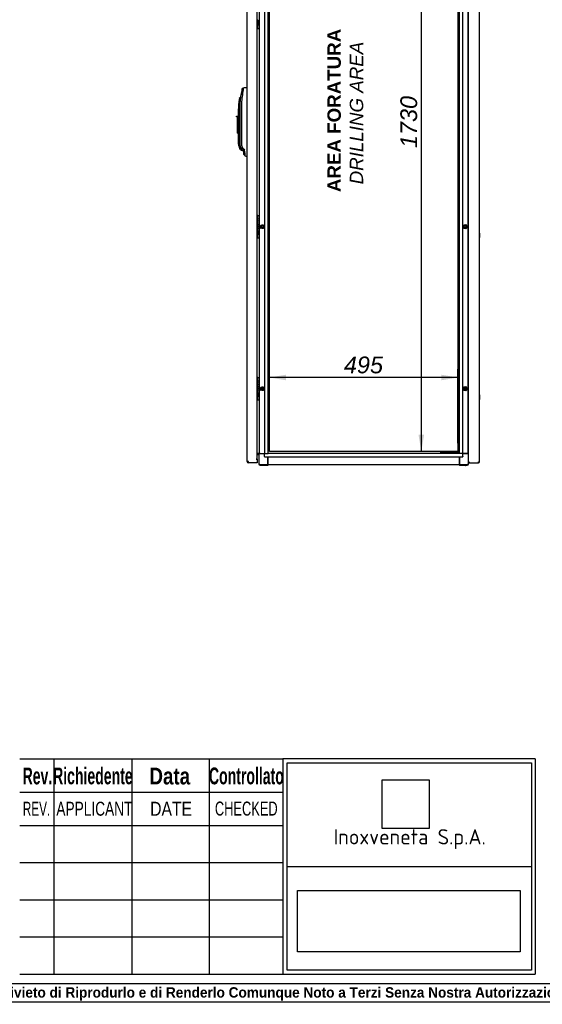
# Model space of a CAD drawing. Extents: x -15 to 412, y 11 to 308.
# Tile 2 of 11: x 115 to 201, y 11 to 172. Entities that reach past the tile are written whole.
import ezdxf
from ezdxf.lldxf.tags import DXFTag

# ---------------------------------------------------------------- set-up
doc = ezdxf.new("R2010")
doc.units = 0
doc.layers.get('0').update_dxf_attribs({"linetype": 'CONTINUOUS'})
for name, color, linetype in [('_TRANSLATION', 7, 'CONTINUOUS'), ('AE00198_03', 7, 'CONTINUOUS'), ('AE00219_00', 7, 'CONTINUOUS'), ('AE00219_03', 7, 'CONTINUOUS'), ('AE00368_00', 7, 'CONTINUOUS'), ('AE00500_10', 7, 'CONTINUOUS'), ('AE00992_10', 7, 'CONTINUOUS'), ('DEFAULT', 7, 'CONTINUOUS'), ('DV2__TRANSLATION', 7, 'CONTINUOUS'), ('F0000000_68', 7, 'CONTINUOUS'), ('F0000001_24', 7, 'CONTINUOUS'), ('F0000001_38', 7, 'CONTINUOUS'), ('M0000000_06', 7, 'CONTINUOUS'), ('M0000000_29', 7, 'CONTINUOUS'), ('M0000000_39', 7, 'CONTINUOUS'), ('M0000000_53', 7, 'CONTINUOUS'), ('M0000000_56', 7, 'CONTINUOUS')]:
    doc.layers.add(name, color=color, linetype=linetype)
doc.styles.add('SEACAD_ARIAL', font='arial.ttf')
doc.styles.add('SEACAD_ARIAL_NARROW', font='ARIALN.TTF', dxfattribs={"width": 0.8})
doc.styles.add('SEACAD_ARIALB', font='arialbd.ttf', dxfattribs={"width": 0.9})
doc.styles.add('SEACAD_ARIALI', font='ariali.ttf')
tags = doc.linetypes.add('CENTER2', pattern=[28.575, 19.05, -3.175, 3.175, -3.175]).pattern_tags.tags
tags[10:11] = [DXFTag(74, 4), DXFTag(75, 0), DXFTag(340, '0'), DXFTag(46, 0.0), DXFTag(50, 0.0), DXFTag(44, 0.0), DXFTag(45, 0.0)]
tags[8:9] = [DXFTag(74, 4), DXFTag(75, 0), DXFTag(340, '0'), DXFTag(46, 0.0), DXFTag(50, 0.0), DXFTag(44, 0.0), DXFTag(45, 0.0)]
tags[6:7] = [DXFTag(74, 4), DXFTag(75, 0), DXFTag(340, '0'), DXFTag(46, 0.0), DXFTag(50, 0.0), DXFTag(44, 0.0), DXFTag(45, 0.0)]
tags[4:5] = [DXFTag(74, 4), DXFTag(75, 0), DXFTag(340, '0'), DXFTag(46, 0.0), DXFTag(50, 0.0), DXFTag(44, 0.0), DXFTag(45, 0.0)]
doc.dimstyles.new('ISO', dxfattribs={"dimtxt": 2.75, "dimasz": 2.75, "dimexe": 1.375, "dimexo": 1.375, "dimgap": 0.6875, "dimtad": 1, "dimdec": 1, "dimlfac": 16, "dimtxsty": 'SEACAD_ARIAL', "dimblk1": '_SE_FILLED', "dimblk2": '_SE_FILLED', "dimsah": 1, "dimcen": 1.375, "dimazin": 3, "dimtfac": 0.7, "dimtdec": 3, "dimtmove": 0, "dimatfit": 3})
picture_1 = doc.add_image_def('image1.jpg', size_in_pixel=(55, 57))
picture_2 = doc.add_image_def('image2.bmp', size_in_pixel=(138, 38))

# ---------------------------------------------------------------- blocks, each defined once
blk = doc.blocks.new('SE1')
at = {"layer": 'AE00198_03', "color": 7, "linetype": 'CONTINUOUS'}
for p, q in [((154.36, 171.2), (154.36, 170.75)), ((154.36, 170.75), (154.4, 170.75)), ((154.36, 139.84), (154.36, 139.39)), ((154.4, 139.84), (154.36, 139.84)), ((154.36, 136.83), (154.36, 136.38)), ((154.36, 136.38), (154.4, 136.38)), ((154.36, 113.28), (154.36, 112.83)), ((154.4, 113.28), (154.36, 113.28)), ((154.36, 110.27), (154.36, 109.81)), ((154.36, 109.81), (154.4, 109.81))]:
    blk.add_line(p, q, dxfattribs=at)
for centre, start, end in [((154.69, 171.12), 224.855, 227.8253), ((154.69, 139.47), 132.1747, 135.145), ((154.69, 136.75), 224.855, 227.8253), ((154.69, 112.91), 132.1747, 135.145), ((154.69, 110.18), 224.855, 227.8253)]:
    blk.add_arc(centre, 0.5, start, end, dxfattribs=at)
at = {"layer": 'AE00219_00', "color": 7, "linetype": 'CONTINUOUS'}
for p, q in [((184.88, 100.95), (184.9, 100.94)), ((185.28, 100.94), (184.9, 100.94)), ((184.9, 100.94), (184.9, 100.92)), ((185.28, 100.94), (185.3, 100.95)), ((185.28, 100.92), (185.28, 100.94)), ((186.44, 100.95), (186.46, 100.94)), ((186.84, 100.94), (186.46, 100.94)), ((186.46, 100.94), (186.46, 100.92)), ((186.84, 100.94), (186.86, 100.95)), ((186.84, 100.92), (186.84, 100.94))]:
    blk.add_line(p, q, dxfattribs=at)
at = {"layer": 'AE00219_03', "color": 7, "linetype": 'CONTINUOUS'}
for p, q in [((190.85, 137.08), (190.84, 137.08)), ((190.84, 136.33), (190.85, 136.33)), ((190.85, 136.33), (190.85, 137.08)), ((190.85, 110.52), (190.84, 110.52)), ((190.85, 109.77), (190.85, 110.52)), ((190.84, 109.77), (190.85, 109.77))]:
    blk.add_line(p, q, dxfattribs=at)
at = {"layer": 'AE00368_00', "color": 7, "linetype": 'CONTINUOUS'}
for p, q in [((184.5, 100.95), (184.45, 100.95)), ((184.45, 100.95), (184.45, 100.92)), ((185.73, 100.92), (185.73, 100.95)), ((186.01, 100.95), (186.01, 100.92)), ((187.29, 100.92), (187.29, 100.95))]:
    blk.add_line(p, q, dxfattribs=at)
for centre, radius, start, end in [((184.69, 100.91), 0.0438, 16.6015, 90), ((185.49, 100.91), 0.0437, 90, 163.3985), ((186.25, 100.91), 0.0438, 16.6015, 90), ((187.05, 100.91), 0.0437, 90, 163.3985)]:
    blk.add_arc(centre, radius, start, end, dxfattribs=at)
at = {"layer": 'AE00500_10', "color": 7, "linetype": 'CONTINUOUS'}
for p, q in [((188.96, 171.37), (189, 171.37)), ((189, 170.79), (188.96, 170.79)), ((188.96, 139.81), (189, 139.81)), ((189, 139.22), (188.96, 139.22)), ((154.85, 138.11), (155.01, 138.4)), ((155.01, 137.82), (154.85, 138.11)), ((154.91, 138.11), (155.05, 138.34)), ((155.05, 137.88), (154.91, 138.11)), ((155.02, 138.4), (155.35, 138.4)), ((155.35, 137.82), (155.02, 137.82)), ((155.05, 138.34), (155.32, 138.34)), ((155.32, 137.88), (155.05, 137.88)), ((155.32, 138.34), (155.45, 138.11)), ((155.45, 138.11), (155.32, 137.88)), ((155.35, 138.4), (155.52, 138.11)), ((155.52, 138.11), (155.35, 137.82)), ((188.1, 138.11), (188.26, 138.4)), ((188.26, 137.82), (188.1, 138.11)), ((188.16, 138.11), (188.3, 138.34)), ((188.3, 137.88), (188.16, 138.11)), ((188.27, 138.4), (188.6, 138.4)), ((188.6, 137.82), (188.27, 137.82)), ((188.3, 138.34), (188.57, 138.34)), ((188.57, 137.88), (188.3, 137.88)), ((188.57, 138.34), (188.7, 138.11)), ((188.7, 138.11), (188.57, 137.88)), ((188.6, 138.4), (188.77, 138.11)), ((188.77, 138.11), (188.6, 137.82)), ((188.96, 137), (189, 137)), ((189, 136.41), (188.96, 136.41)), ((188.96, 113.25), (189, 113.25)), ((154.85, 111.55), (155.01, 111.84)), ((155.01, 111.26), (154.85, 111.55)), ((154.91, 111.55), (155.05, 111.78)), ((155.05, 111.31), (154.91, 111.55)), ((155.02, 111.84), (155.35, 111.84)), ((155.05, 111.78), (155.32, 111.78)), ((155.32, 111.78), (155.45, 111.55)), ((155.45, 111.55), (155.32, 111.31)), ((155.35, 111.84), (155.52, 111.55)), ((155.52, 111.55), (155.35, 111.26)), ((188.1, 111.55), (188.26, 111.84)), ((188.26, 111.26), (188.1, 111.55)), ((188.16, 111.55), (188.3, 111.78)), ((188.3, 111.31), (188.16, 111.55)), ((188.27, 111.84), (188.6, 111.84)), ((188.3, 111.78), (188.57, 111.78)), ((188.57, 111.78), (188.7, 111.55)), ((188.7, 111.55), (188.57, 111.31)), ((188.6, 111.84), (188.77, 111.55)), ((188.77, 111.55), (188.6, 111.26)), ((189, 112.66), (188.96, 112.66)), ((155.35, 111.25), (155.02, 111.25)), ((155.32, 111.31), (155.05, 111.31)), ((188.6, 111.25), (188.27, 111.25)), ((188.57, 111.31), (188.3, 111.31)), ((188.96, 110.44), (189, 110.44)), ((189, 109.85), (188.96, 109.85))]:
    blk.add_line(p, q, dxfattribs=at)
for centre in [(155.18, 138.11), (188.43, 138.11), (155.18, 111.55), (188.43, 111.55)]:
    blk.add_circle(centre, 0.154, dxfattribs=at)
for centre, radius, start, end in [((154.85, 138.11), 0.00313, 150, 210), ((155.18, 138.11), 0.188, 75, 15), ((155.02, 138.4), 0.00312, 90, 150), ((155.02, 137.82), 0.00312, 210, 270), ((155.35, 138.4), 0.00312, 30, 90), ((155.35, 137.82), 0.00312, 270, 330), ((155.52, 138.11), 0.00313, 330, 30), ((188.1, 138.11), 0.00312, 150, 210), ((188.43, 138.11), 0.188, 75, 15), ((188.27, 138.4), 0.00312, 90, 150), ((188.27, 137.82), 0.00312, 210, 270), ((188.6, 138.4), 0.00312, 30, 90), ((188.6, 137.82), 0.00312, 270, 330), ((188.77, 138.11), 0.00312, 330, 30), ((154.85, 111.55), 0.00312, 150, 210), ((155.18, 111.55), 0.188, 75, 15), ((155.02, 111.84), 0.00312, 90, 150), ((155.35, 111.84), 0.00312, 30, 90), ((155.52, 111.55), 0.00312, 330, 30), ((188.1, 111.55), 0.00312, 150, 210), ((188.43, 111.55), 0.188, 75, 15), ((188.27, 111.84), 0.00312, 90, 150), ((188.6, 111.84), 0.00313, 30, 90), ((188.77, 111.55), 0.00312, 330, 30), ((155.02, 111.26), 0.00312, 210, 270), ((155.35, 111.26), 0.00312, 270, 330), ((188.27, 111.26), 0.00313, 210, 270), ((188.6, 111.26), 0.00312, 270, 330)]:
    blk.add_arc(centre, radius, start, end, dxfattribs=at)
at = {"layer": 'AE00992_10', "color": 7, "linetype": 'CONTINUOUS'}
for p, q in [((152.05, 160.87), (151.84, 160.69)), ((152.66, 160.89), (152.68, 160.89)), ((151.49, 158.48), (151.31, 158.51)), ((151.59, 159.29), (151.4, 159.14)), ((151.53, 157.45), (151.56, 158.48)), ((151.56, 158.57), (151.69, 159.8)), ((151.56, 158.48), (151.56, 158.57)), ((151.64, 159.29), (151.59, 159.29)), ((151.9, 159.77), (151.69, 159.8)), ((151.25, 156.27), (151.25, 157.45)), ((151.43, 157.45), (151.43, 151.68)), ((151.53, 151.68), (151.53, 157.45)), ((151.74, 157.45), (151.74, 151.68)), ((150.93, 156.14), (150.93, 156.27)), ((150.93, 156.27), (151.09, 156.27)), ((151.09, 156.14), (150.93, 156.14)), ((151.09, 156.27), (151.25, 156.27)), ((151.09, 156.27), (151.09, 156.14)), ((151.09, 154.02), (151.09, 156.14)), ((151.25, 156.27), (151.25, 154.02)), ((151.09, 153.46), (151.09, 154.02)), ((151.25, 154.02), (151.09, 154.02)), ((151.09, 153.46), (151.25, 153.46)), ((151.25, 154.02), (151.25, 153.97)), ((151.25, 151.68), (151.25, 153.97)), ((151.61, 150.8), (151.47, 150.97)), ((151.61, 150.8), (151.74, 150.67)), ((151.71, 151.03), (151.72, 151.02)), ((151.78, 150.93), (151.72, 151.02)), ((151.74, 150.67), (152.06, 150.54)), ((151.76, 150.91), (151.82, 150.88)), ((151.95, 151.07), (151.78, 150.93)), ((151.96, 150.68), (151.78, 150.93)), ((151.95, 151.07), (152.14, 150.82)), ((152.14, 150.82), (151.96, 150.68)), ((152.06, 150.56), (151.96, 150.68)), ((152.23, 150.66), (152.06, 150.56)), ((152.12, 149.94), (152.12, 150.37)), ((152.33, 150.26), (152.12, 150.37)), ((152.14, 150.82), (152.23, 150.66)), ((152.12, 149.94), (152.34, 149.72)), ((152.34, 149.72), (152.34, 149.72)), ((152.68, 149.7), (152.66, 149.71))]:
    blk.add_line(p, q, dxfattribs=at)
for centre, radius, start, end in [((168.6, 157.45), 17.07, 169.0809, 172.0958), ((169.52, 158.01), 17.7, 170.6918, 174.277), ((160.31, 157.45), 9.06, 173.3301, 180), ((160.31, 157.45), 9.06, 169.3078, 173.3301), ((160.31, 157.45), 8.87, 173.3301, 180), ((166.39, 157.15), 14.95, 171.7754, 174.8738), ((168.6, 157.45), 17.07, 173.6973, 173.7967), ((168.57, 157.46), 16.83, 172.0905, 180.0053), ((152.5, 151.68), 1.25, 180, 214.7721), ((152.5, 151.68), 1.06, 180, 226.2292), ((151.4, 149.78), 1.19, 72.2752, 86.6201), ((152.77, 151.68), 1.03, 180.0222, 216.789), ((151.81, 150.37), 0.313, 359.9994, 36.8112), ((151.54, 150.27), 0.792, 359.3937, 29.8475), ((165.79, 150.06), 13.46, 179.1395, 181.4422)]:
    blk.add_arc(centre, radius, start, end, dxfattribs=at)
for centre, major_axis, start_param, end_param in [((152.7, 159.8), (31.34, 1.09), 1.570796, 1.590473), ((152.7, 150.8), (31.34, -1.09), 4.701927, 4.712389)]:
    blk.add_ellipse(centre, major_axis=major_axis, ratio=0.034878, start_param=start_param, end_param=end_param, dxfattribs=at)
for points, degree, knots in [([(151.71, 151.03), (151.63, 151.17), (151.58, 151.34), (151.53, 151.51), (151.53, 151.68)], 2, [0, 0, 0, 0.5, 0.5, 1, 1, 1]), ([(151.99, 150.65), (151.99, 150.65), (152, 150.64), (152, 150.63), (152.01, 150.62), (152.01, 150.61), (152.02, 150.6), (152.02, 150.59), (152.03, 150.59), (152.03, 150.58), (152.04, 150.57), (152.04, 150.57), (152.04, 150.56), (152.05, 150.56), (152.05, 150.55), (152.05, 150.55), (152.05, 150.54), (152.06, 150.54), (152.06, 150.54), (152.06, 150.54), (152.06, 150.54), (152.06, 150.54), (152.06, 150.54)], 3, [0, 0, 0, 0, 0.0259325, 0.051743, 0.0774354, 0.1030134, 0.128481, 0.1538419, 0.1791003, 0.2042602, 0.2293255, 0.2543005, 0.2791893, 0.303996, 0.328725, 0.3533805, 0.3779669, 0.4024885, 0.4269496, 0.4513548, 0.4757085, 0.5000152, 0.5000152, 0.5000152, 0.5000152])]:
    blk.add_open_spline(points, degree=degree, knots=knots, dxfattribs=at)
at = {"layer": 'DV2__TRANSLATION', "color": 7, "linetype": 'CENTER2'}
for p, q in [((156.34, 101.24), (156.34, 209.36)), ((187.28, 209.36), (187.28, 101.24)), ((187.28, 101.24), (156.34, 101.24))]:
    blk.add_line(p, q, dxfattribs=at)
at = {"layer": 'F0000000_68', "color": 7, "linetype": 'CONTINUOUS'}
for p, q in [((189, 99.45), (189, 211.14)), ((190.84, 99.54), (190.84, 211.06)), ((189, 99.45), (189.09, 99.45)), ((189, 99.36), (189, 99.45)), ((189, 99.45), (189.09, 99.45)), ((189, 99.36), (189.09, 99.36)), ((189.09, 99.45), (189.17, 99.54)), ((189.09, 99.45), (189.17, 99.54)), ((189.09, 99.36), (189.09, 99.45)), ((189.09, 99.36), (190.66, 99.36)), ((190.66, 99.54), (190.84, 99.54)), ((190.66, 99.36), (190.66, 99.36))]:
    blk.add_line(p, q, dxfattribs=at)
for centre, radius, start, end in [((190.66, 99.54), 0.175, 270, 360), ((179.79, 99.53), 10.87, 359.1297, 0.0518)]:
    blk.add_arc(centre, radius, start, end, dxfattribs=at)
at = {"layer": 'F0000001_24', "color": 7, "linetype": 'CONTINUOUS'}
for p, q in [((154.65, 173.74), (154.65, 171.24)), ((154.36, 172.03), (154.36, 171.79)), ((154.36, 171.79), (154.36, 171.79)), ((154.36, 171.79), (154.37, 171.79)), ((154.38, 171.8), (154.38, 172.03)), ((154.53, 171.71), (154.53, 171.74)), ((154.53, 171.42), (154.53, 171.46)), ((154.65, 171.24), (154.65, 171.2)), ((154.62, 171.2), (154.34, 171.2)), ((154.4, 171.2), (154.4, 171.2)), ((154.4, 170.69), (154.4, 171.2)), ((154.4, 170.67), (154.4, 170.69)), ((154.43, 170.64), (154.62, 170.64)), ((154.65, 171.2), (154.65, 170.69)), ((154.65, 170.69), (154.65, 170.67)), ((154.34, 139.39), (154.62, 139.39)), ((154.4, 139.91), (154.4, 139.92)), ((154.4, 139.4), (154.4, 139.91)), ((154.4, 139.39), (154.4, 139.4)), ((154.41, 138.96), (154.4, 138.96)), ((154.4, 138.96), (154.4, 138.94)), ((154.4, 138.94), (154.41, 138.95)), ((154.43, 139.95), (154.62, 139.95)), ((154.65, 139.92), (154.65, 139.91)), ((154.65, 139.91), (154.65, 139.4)), ((154.65, 139.4), (154.65, 139.36)), ((154.65, 139.36), (154.65, 136.86)), ((154.36, 138.57), (154.34, 138.57)), ((154.34, 138.55), (154.36, 138.55)), ((154.36, 138.32), (154.34, 138.32)), ((154.34, 138.3), (154.36, 138.3)), ((154.36, 138.07), (154.34, 138.07)), ((154.34, 138.05), (154.36, 138.05)), ((154.49, 138), (154.34, 138)), ((154.34, 137.98), (154.38, 137.98)), ((154.36, 137.66), (154.36, 137.41)), ((154.36, 137.41), (154.36, 137.41)), ((154.36, 137.41), (154.37, 137.41)), ((154.38, 137.43), (154.38, 137.66)), ((154.43, 137.98), (154.49, 137.98)), ((154.49, 137.98), (154.49, 138)), ((154.53, 137.33), (154.53, 137.36)), ((154.62, 136.83), (154.34, 136.83)), ((154.4, 136.82), (154.4, 136.83)), ((154.4, 136.31), (154.4, 136.82)), ((154.4, 136.3), (154.4, 136.31)), ((154.43, 136.27), (154.62, 136.27)), ((154.53, 137.05), (154.53, 137.08)), ((154.65, 136.86), (154.65, 136.82)), ((154.65, 136.82), (154.65, 136.31)), ((154.65, 136.31), (154.65, 136.3)), ((154.4, 113.35), (154.4, 113.36)), ((154.4, 112.84), (154.4, 113.35)), ((154.43, 113.39), (154.62, 113.39)), ((154.65, 113.36), (154.65, 113.35)), ((154.65, 113.35), (154.65, 112.84)), ((154.34, 112.83), (154.62, 112.83)), ((154.36, 112.01), (154.34, 112.01)), ((154.34, 111.99), (154.36, 111.99)), ((154.36, 111.76), (154.34, 111.76)), ((154.34, 111.74), (154.36, 111.74)), ((154.36, 111.51), (154.34, 111.51)), ((154.34, 111.49), (154.36, 111.49)), ((154.4, 112.83), (154.4, 112.84)), ((154.41, 112.4), (154.4, 112.4)), ((154.4, 112.4), (154.4, 112.38)), ((154.4, 112.38), (154.41, 112.38)), ((154.65, 112.84), (154.65, 112.8)), ((154.65, 112.8), (154.65, 110.3)), ((154.49, 111.44), (154.34, 111.44)), ((154.34, 111.42), (154.38, 111.42)), ((154.62, 110.27), (154.34, 110.27)), ((154.36, 111.1), (154.36, 110.85)), ((154.36, 110.85), (154.36, 110.85)), ((154.36, 110.85), (154.37, 110.85)), ((154.38, 110.87), (154.38, 111.1)), ((154.4, 110.26), (154.4, 110.27)), ((154.4, 109.75), (154.4, 110.26)), ((154.43, 111.42), (154.49, 111.42)), ((154.49, 111.42), (154.49, 111.44)), ((154.53, 110.77), (154.53, 110.8)), ((154.53, 110.49), (154.53, 110.52)), ((154.65, 110.3), (154.65, 110.26)), ((154.65, 110.26), (154.65, 109.75)), ((154.4, 109.74), (154.4, 109.75)), ((154.43, 109.7), (154.62, 109.7)), ((154.65, 109.75), (154.65, 109.74))]:
    blk.add_line(p, q, dxfattribs=at)
for centre in [(154.49, 171.58), (154.49, 137.21), (154.49, 110.64)]:
    blk.add_circle(centre, 0.0385, dxfattribs=at)
for centre, radius, start, end in [((154.24, 171.57), 0.143, 313.1112, 335.4085), ((154.5, 171.59), 0.143, 131.3534, 155.4085), ((154.62, 171.24), 0.0312, 270, 0), ((154.43, 170.67), 0.0312, 180, 270), ((154.62, 170.67), 0.0313, 270, 0), ((154.43, 139.92), 0.0313, 90, 180), ((154.62, 139.92), 0.0313, 0, 90), ((154.62, 139.36), 0.0313, 0, 90), ((154.5, 137.22), 0.143, 131.3534, 155.4085), ((154.24, 137.2), 0.143, 313.1112, 335.4085), ((154.43, 136.3), 0.0312, 180, 270), ((154.62, 136.86), 0.0312, 270, 0), ((154.62, 136.3), 0.0313, 270, 0), ((154.43, 113.36), 0.0313, 90, 180), ((154.62, 113.36), 0.0313, 0, 90), ((154.62, 112.8), 0.0313, 0, 90), ((154.24, 110.63), 0.143, 313.1112, 335.4085), ((154.5, 110.66), 0.143, 131.3534, 155.4085), ((154.62, 110.3), 0.0312, 270, 0), ((154.43, 109.74), 0.0313, 180, 270), ((154.62, 109.74), 0.0313, 270, 0)]:
    blk.add_arc(centre, radius, start, end, dxfattribs=at)
for points, knots in [([(154.49, 171.92), (154.49, 171.98), (154.45, 172.05), (154.36, 172.05), (154.35, 172.05), (154.35, 172.05), (154.34, 172.05)], [0, 0, 0, 0, 0.3336663, 0.3336663, 0.3336663, 0.3587055, 0.3587055, 0.3587055, 0.3587055]), ([(154.37, 171.51), (154.4, 171.45), (154.46, 171.42), (154.52, 171.42), (154.52, 171.42), (154.52, 171.42), (154.53, 171.42)], [0, 0, 0, 0, 0.5, 0.5, 0.5, 1, 1, 1, 1]), ([(154.38, 172.03), (154.44, 172.03), (154.47, 171.97), (154.47, 171.92), (154.47, 171.87), (154.44, 171.81), (154.38, 171.8)], [0, 0, 0, 0, 0.5, 0.5, 0.5, 1, 1, 1, 1]), ([(154.53, 171.46), (154.52, 171.46), (154.52, 171.46), (154.52, 171.46), (154.46, 171.46), (154.39, 171.5), (154.39, 171.58), (154.39, 171.62), (154.41, 171.65), (154.43, 171.67), (154.45, 171.69), (154.48, 171.71), (154.52, 171.71), (154.52, 171.71), (154.52, 171.71), (154.53, 171.71)], [0, 0, 0, 0, 0.2, 0.2, 0.2, 0.4, 0.4, 0.4, 0.6, 0.6, 0.6, 0.8, 0.8, 0.8, 1, 1, 1, 1]), ([(154.53, 171.74), (154.52, 171.74), (154.52, 171.74), (154.52, 171.74), (154.48, 171.74), (154.44, 171.73), (154.41, 171.7)], [0, 0, 0, 0, 0.5, 0.5, 0.5, 1, 1, 1, 1]), ([(154.41, 138.95), (154.47, 138.97), (154.49, 139.03), (154.49, 139.07), (154.49, 139.14), (154.45, 139.2), (154.36, 139.2), (154.35, 139.2), (154.35, 139.2), (154.34, 139.2)], [0, 0, 0, 0, 0.2499787, 0.2499787, 0.2499787, 0.4999858, 0.4999858, 0.4999858, 0.518742, 0.518742, 0.518742, 0.518742]), ([(154.34, 139.19), (154.35, 139.19), (154.35, 139.19), (154.36, 139.19), (154.44, 139.19), (154.47, 139.13), (154.47, 139.07)], [0.6361807, 0.6361807, 0.6361807, 0.6361807, 0.6652315, 0.6652315, 0.6652315, 1, 1, 1, 1]), ([(154.49, 138.76), (154.49, 138.82), (154.45, 138.89), (154.36, 138.89), (154.35, 138.89), (154.35, 138.89), (154.34, 138.89)], [0, 0, 0, 0, 0.3333333, 0.3333333, 0.3333333, 0.3583413, 0.3583413, 0.3583413, 0.3583413]), ([(154.34, 138.87), (154.35, 138.87), (154.35, 138.87), (154.36, 138.87), (154.44, 138.87), (154.47, 138.81), (154.47, 138.76), (154.47, 138.7), (154.44, 138.64), (154.36, 138.64)], [0.4783249, 0.4783249, 0.4783249, 0.4783249, 0.5, 0.5, 0.5, 0.75, 0.75, 0.75, 1, 1, 1, 1]), ([(154.34, 138.62), (154.35, 138.62), (154.35, 138.62), (154.36, 138.62), (154.45, 138.62), (154.49, 138.69), (154.49, 138.76)], [0.4183676, 0.4183676, 0.4183676, 0.4183676, 0.5, 0.5, 0.5, 1, 1, 1, 1]), ([(154.34, 137.73), (154.35, 137.73), (154.35, 137.73), (154.36, 137.73), (154.45, 137.73), (154.49, 137.8), (154.49, 137.86)], [0.4183715, 0.4183715, 0.4183715, 0.4183715, 0.5, 0.5, 0.5, 1, 1, 1, 1]), ([(154.49, 137.54), (154.49, 137.61), (154.45, 137.68), (154.36, 137.68), (154.35, 137.68), (154.35, 137.68), (154.34, 137.68)], [0, 0, 0, 0, 0.3336663, 0.3336663, 0.3336663, 0.3587055, 0.3587055, 0.3587055, 0.3587055]), ([(154.41, 138.31), (154.47, 138.33), (154.49, 138.39), (154.49, 138.44), (154.49, 138.5), (154.45, 138.57), (154.36, 138.57)], [0, 0, 0, 0, 0.500028, 0.500028, 0.500028, 1, 1, 1, 1]), ([(154.36, 138.55), (154.44, 138.55), (154.47, 138.49), (154.47, 138.44), (154.47, 138.38), (154.44, 138.32), (154.36, 138.32)], [0, 0, 0, 0, 0.333291, 0.333291, 0.333291, 1, 1, 1, 1]), ([(154.36, 138.3), (154.44, 138.3), (154.47, 138.24), (154.47, 138.19), (154.47, 138.13), (154.44, 138.07), (154.36, 138.07)], [0, 0, 0, 0, 0.670744, 0.670744, 0.670744, 1, 1, 1, 1]), ([(154.38, 137.98), (154.45, 137.97), (154.47, 137.92), (154.47, 137.86), (154.47, 137.81), (154.44, 137.75), (154.36, 137.75)], [0, 0, 0, 0, 0.5, 0.5, 0.5, 1, 1, 1, 1]), ([(154.38, 137.66), (154.44, 137.65), (154.47, 137.6), (154.47, 137.54), (154.47, 137.49), (154.44, 137.44), (154.38, 137.43)], [0, 0, 0, 0, 0.5, 0.5, 0.5, 1, 1, 1, 1]), ([(154.53, 137.08), (154.52, 137.08), (154.52, 137.08), (154.52, 137.08), (154.46, 137.08), (154.39, 137.12), (154.39, 137.21), (154.39, 137.25), (154.41, 137.28), (154.43, 137.3), (154.45, 137.32), (154.48, 137.33), (154.52, 137.33), (154.52, 137.33), (154.52, 137.33), (154.53, 137.33)], [0, 0, 0, 0, 0.2, 0.2, 0.2, 0.4, 0.4, 0.4, 0.6, 0.6, 0.6, 0.8, 0.8, 0.8, 1, 1, 1, 1]), ([(154.53, 137.36), (154.52, 137.36), (154.52, 137.36), (154.52, 137.36), (154.48, 137.36), (154.44, 137.35), (154.41, 137.33)], [0, 0, 0, 0, 0.5, 0.5, 0.5, 1, 1, 1, 1]), ([(154.37, 137.14), (154.4, 137.08), (154.46, 137.05), (154.52, 137.05), (154.52, 137.05), (154.52, 137.05), (154.53, 137.05)], [0, 0, 0, 0, 0.5, 0.5, 0.5, 1, 1, 1, 1]), ([(154.41, 112.38), (154.47, 112.4), (154.49, 112.46), (154.49, 112.51), (154.49, 112.57), (154.45, 112.64), (154.36, 112.64), (154.35, 112.64), (154.35, 112.64), (154.34, 112.64)], [0, 0, 0, 0, 0.2499787, 0.2499787, 0.2499787, 0.4999858, 0.4999858, 0.4999858, 0.518742, 0.518742, 0.518742, 0.518742]), ([(154.34, 112.62), (154.35, 112.62), (154.35, 112.63), (154.36, 112.63), (154.44, 112.63), (154.47, 112.56), (154.47, 112.51)], [0.6361807, 0.6361807, 0.6361807, 0.6361807, 0.6652315, 0.6652315, 0.6652315, 1, 1, 1, 1]), ([(154.49, 112.19), (154.49, 112.26), (154.45, 112.33), (154.36, 112.33), (154.35, 112.33), (154.35, 112.33), (154.34, 112.33)], [0, 0, 0, 0, 0.3333333, 0.3333333, 0.3333333, 0.3583413, 0.3583413, 0.3583413, 0.3583413]), ([(154.34, 112.31), (154.35, 112.31), (154.35, 112.31), (154.36, 112.31), (154.44, 112.31), (154.47, 112.25), (154.47, 112.19), (154.47, 112.14), (154.44, 112.08), (154.36, 112.08)], [0.4783249, 0.4783249, 0.4783249, 0.4783249, 0.5, 0.5, 0.5, 0.75, 0.75, 0.75, 1, 1, 1, 1]), ([(154.34, 112.06), (154.35, 112.06), (154.35, 112.06), (154.36, 112.06), (154.45, 112.06), (154.49, 112.13), (154.49, 112.19)], [0.4183676, 0.4183676, 0.4183676, 0.4183676, 0.5, 0.5, 0.5, 1, 1, 1, 1]), ([(154.41, 111.75), (154.47, 111.77), (154.49, 111.83), (154.49, 111.87), (154.49, 111.94), (154.45, 112.01), (154.36, 112.01)], [0, 0, 0, 0, 0.500028, 0.500028, 0.500028, 1, 1, 1, 1]), ([(154.36, 111.99), (154.44, 111.99), (154.47, 111.93), (154.47, 111.87), (154.47, 111.82), (154.44, 111.76), (154.36, 111.76)], [0, 0, 0, 0, 0.333291, 0.333291, 0.333291, 1, 1, 1, 1]), ([(154.36, 111.74), (154.44, 111.74), (154.47, 111.68), (154.47, 111.62), (154.47, 111.57), (154.44, 111.51), (154.36, 111.51)], [0, 0, 0, 0, 0.670744, 0.670744, 0.670744, 1, 1, 1, 1]), ([(154.34, 111.17), (154.35, 111.17), (154.35, 111.17), (154.36, 111.17), (154.45, 111.17), (154.49, 111.24), (154.49, 111.3)], [0.4183715, 0.4183715, 0.4183715, 0.4183715, 0.5, 0.5, 0.5, 1, 1, 1, 1]), ([(154.49, 110.98), (154.49, 111.05), (154.45, 111.11), (154.36, 111.11), (154.35, 111.11), (154.35, 111.11), (154.34, 111.11)], [0, 0, 0, 0, 0.3336663, 0.3336663, 0.3336663, 0.3587055, 0.3587055, 0.3587055, 0.3587055]), ([(154.38, 111.42), (154.45, 111.41), (154.47, 111.35), (154.47, 111.3), (154.47, 111.25), (154.44, 111.19), (154.36, 111.19)], [0, 0, 0, 0, 0.5, 0.5, 0.5, 1, 1, 1, 1]), ([(154.37, 110.57), (154.4, 110.51), (154.46, 110.49), (154.52, 110.49), (154.52, 110.49), (154.52, 110.49), (154.53, 110.49)], [0, 0, 0, 0, 0.5, 0.5, 0.5, 1, 1, 1, 1]), ([(154.38, 111.1), (154.44, 111.09), (154.47, 111.03), (154.47, 110.98), (154.47, 110.93), (154.44, 110.87), (154.38, 110.87)], [0, 0, 0, 0, 0.5, 0.5, 0.5, 1, 1, 1, 1]), ([(154.53, 110.52), (154.52, 110.52), (154.52, 110.52), (154.52, 110.52), (154.46, 110.52), (154.39, 110.56), (154.39, 110.64), (154.39, 110.68), (154.41, 110.71), (154.43, 110.74), (154.45, 110.76), (154.48, 110.77), (154.52, 110.77), (154.52, 110.77), (154.52, 110.77), (154.53, 110.77)], [0, 0, 0, 0, 0.2, 0.2, 0.2, 0.4, 0.4, 0.4, 0.6, 0.6, 0.6, 0.8, 0.8, 0.8, 1, 1, 1, 1]), ([(154.53, 110.8), (154.52, 110.8), (154.52, 110.8), (154.52, 110.8), (154.48, 110.8), (154.44, 110.79), (154.41, 110.76)], [0, 0, 0, 0, 0.5, 0.5, 0.5, 1, 1, 1, 1])]:
    blk.add_open_spline(points, degree=3, knots=knots, dxfattribs=at)
for points in [[(154.34, 172.03), (154.34, 172.03), (154.35, 172.03), (154.36, 172.03)], [(154.37, 171.65), (154.37, 171.67), (154.36, 171.68), (154.34, 171.69)], [(154.37, 171.79), (154.45, 171.79), (154.49, 171.86), (154.49, 171.92)], [(154.47, 139.07), (154.47, 139.03), (154.46, 138.98), (154.41, 138.96)], [(154.36, 138.64), (154.35, 138.64), (154.35, 138.64), (154.34, 138.64)], [(154.36, 137.75), (154.35, 137.75), (154.35, 137.75), (154.34, 137.75)], [(154.34, 137.66), (154.34, 137.66), (154.35, 137.66), (154.36, 137.66)], [(154.37, 137.28), (154.37, 137.29), (154.36, 137.31), (154.34, 137.32)], [(154.36, 138.05), (154.45, 138.05), (154.49, 138.12), (154.49, 138.19)], [(154.37, 137.41), (154.45, 137.42), (154.49, 137.48), (154.49, 137.54)], [(154.49, 138.19), (154.49, 138.23), (154.47, 138.29), (154.41, 138.31)], [(154.49, 137.86), (154.49, 137.91), (154.47, 137.96), (154.43, 137.98)], [(154.36, 112.08), (154.35, 112.08), (154.35, 112.08), (154.34, 112.08)], [(154.36, 111.49), (154.45, 111.49), (154.49, 111.56), (154.49, 111.62)], [(154.47, 112.51), (154.47, 112.47), (154.46, 112.42), (154.41, 112.4)], [(154.49, 111.62), (154.49, 111.67), (154.47, 111.73), (154.41, 111.75)], [(154.36, 111.19), (154.35, 111.19), (154.35, 111.19), (154.34, 111.19)], [(154.34, 111.1), (154.34, 111.1), (154.35, 111.1), (154.36, 111.1)], [(154.37, 110.71), (154.37, 110.73), (154.36, 110.74), (154.34, 110.76)], [(154.37, 110.85), (154.45, 110.85), (154.49, 110.92), (154.49, 110.98)], [(154.49, 111.3), (154.49, 111.35), (154.47, 111.39), (154.43, 111.42)]]:
    blk.add_open_spline(points, degree=3, dxfattribs=at)
at = {"layer": 'F0000001_38', "color": 7, "linetype": 'CONTINUOUS'}
for p, q in [((152.68, 99.61), (152.68, 210.99)), ((154.34, 99.99), (154.34, 210.61)), ((152.93, 99.61), (152.68, 99.61)), ((154.34, 99.36), (152.93, 99.36)), ((152.93, 99.36), (152.93, 99.36)), ((154.18, 99.99), (154.18, 99.99)), ((154.18, 99.99), (154.18, 99.98)), ((154.34, 99.99), (154.18, 99.99)), ((154.18, 99.98), (154.34, 99.98)), ((154.34, 99.98), (154.34, 99.61)), ((154.34, 99.61), (154.34, 99.36))]:
    blk.add_line(p, q, dxfattribs=at)
blk.add_arc((152.93, 99.61), 0.25, 180, 270, dxfattribs=at)
blk.add_open_spline([(152.93, 99.36), (152.93, 99.36), (152.93, 99.36), (152.93, 99.37), (152.93, 99.37), (152.93, 99.38), (152.93, 99.38), (152.93, 99.39), (152.93, 99.4), (152.93, 99.42), (152.93, 99.43), (152.93, 99.44), (152.93, 99.45), (152.93, 99.47), (152.93, 99.49), (152.93, 99.51), (152.93, 99.52), (152.93, 99.54), (152.93, 99.56), (152.93, 99.59), (152.93, 99.6), (152.93, 99.61)], degree=3, knots=[0, 0, 0, 0, 0.0625, 0.125, 0.1875, 0.25, 0.25, 0.3125, 0.375, 0.4375, 0.5, 0.5, 0.5625, 0.625, 0.6875, 0.75, 0.75, 0.8125, 0.875, 0.9375, 1, 1, 1, 1], dxfattribs=at)
at = {"layer": 'M0000000_06', "color": 7, "linetype": 'CONTINUOUS'}
for p, q in [((154.81, 100.92), (154.61, 100.92)), ((154.61, 100.86), (154.61, 100.92)), ((154.61, 100.86), (154.61, 99.2)), ((154.81, 100.86), (154.61, 100.86)), ((154.65, 99.2), (154.65, 100.86)), ((154.81, 100.92), (155.56, 100.92)), ((155.56, 100.86), (154.81, 100.86)), ((156.06, 99.2), (156.06, 100.36)), ((156.12, 99.2), (156.12, 100.36)), ((187.5, 100.36), (187.5, 99.2)), ((187.56, 100.36), (187.56, 99.2)), ((188.81, 100.92), (188.06, 100.92)), ((188.81, 100.86), (188.06, 100.86)), ((189, 100.92), (188.81, 100.92)), ((189, 100.86), (188.81, 100.86)), ((188.96, 100.86), (188.96, 99.2)), ((156.06, 99.05), (154.81, 99.05)), ((154.81, 99), (155.06, 99)), ((155.06, 98.94), (155.06, 99.05)), ((155.18, 98.92), (155.07, 98.92)), ((155.87, 98.92), (155.18, 98.92)), ((155.98, 98.92), (155.87, 98.92)), ((156, 98.94), (156, 99.05)), ((156, 99), (156.06, 99)), ((156.06, 99), (156.06, 99.2)), ((156.06, 99), (156.12, 99)), ((156.12, 99), (156.12, 99.2)), ((187.5, 99.2), (187.5, 99)), ((187.56, 99), (187.5, 99)), ((187.56, 99.2), (187.56, 99)), ((188.81, 99.05), (187.56, 99.05)), ((187.56, 99), (187.62, 99)), ((187.62, 98.94), (187.62, 99.05)), ((187.75, 98.92), (187.64, 98.92)), ((188.43, 98.92), (187.75, 98.92)), ((188.54, 98.92), (188.43, 98.92)), ((188.56, 98.94), (188.56, 99.05)), ((188.56, 99), (188.81, 99)), ((189.01, 99.45), (189.01, 99.45)), ((189.01, 99.2), (189.01, 99.36))]:
    blk.add_line(p, q, dxfattribs=at)
for centre, radius, start, end in [((154.81, 99.2), 0.203, 180, 270), ((154.81, 99.2), 0.156, 180, 270), ((155.07, 98.94), 0.0156, 180, 270), ((155.98, 98.94), 0.0156, 270, 0), ((187.64, 98.94), 0.0156, 180, 270), ((188.54, 98.94), 0.0156, 270, 0), ((188.81, 99.2), 0.156, 270, 0), ((188.81, 99.2), 0.203, 270, 0)]:
    blk.add_arc(centre, radius, start, end, dxfattribs=at)
at = {"layer": 'M0000000_29', "color": 7, "linetype": 'CONTINUOUS'}
for p, q in [((155.56, 209.67), (155.56, 100.92)), ((156.12, 100.92), (156.12, 209.67)), ((187.5, 209.67), (187.5, 100.92)), ((188.06, 100.92), (188.06, 209.67)), ((188.96, 100.92), (188.96, 209.67)), ((154.65, 170.67), (154.65, 139.92)), ((154.65, 136.3), (154.65, 113.36)), ((154.65, 109.74), (154.65, 100.92)), ((154.57, 100.92), (154.34, 100.92)), ((154.61, 100.92), (154.57, 100.92)), ((155.56, 100.92), (155.64, 100.92)), ((155.64, 100.92), (155.89, 100.92)), ((155.89, 100.92), (156.12, 100.92)), ((187.73, 100.92), (187.5, 100.92)), ((187.98, 100.92), (187.73, 100.92)), ((187.98, 100.92), (188.06, 100.92))]:
    blk.add_line(p, q, dxfattribs=at)
at = {"layer": 'M0000000_39', "color": 7, "linetype": 'CONTINUOUS'}
for p, q in [((155.56, 100.69), (155.56, 100.92)), ((155.56, 100.44), (155.56, 100.69)), ((155.56, 100.44), (155.56, 100.36)), ((155.56, 100.36), (188.06, 100.36)), ((187.5, 100.92), (156.12, 100.92)), ((188.06, 100.69), (188.06, 100.92)), ((188.06, 100.44), (188.06, 100.69)), ((188.06, 100.44), (188.06, 100.36)), ((187.5, 99.05), (156.12, 99.05))]:
    blk.add_line(p, q, dxfattribs=at)
at = {"layer": 'M0000000_53', "color": 7, "linetype": 'CONTINUOUS'}
for p, q in [((154.34, 100.85), (154.53, 100.85)), ((154.53, 100.84), (154.34, 100.84)), ((154.34, 100.77), (154.53, 100.77)), ((154.53, 100.85), (154.53, 100.92)), ((154.53, 100.85), (154.61, 100.85)), ((154.53, 100.77), (154.53, 100.84))]:
    blk.add_line(p, q, dxfattribs=at)
for radius, start in [(0.2, 67.0066), (0.125, 51.3178)]:
    blk.add_arc((154.53, 100.64), radius, start, 90, dxfattribs=at)
at = {"layer": 'M0000000_56', "color": 7, "linetype": 'CONTINUOUS'}
for p, q in [((184.46, 100.99), (184.46, 101.11)), ((184.46, 100.95), (184.46, 100.99)), ((184.5, 101.14), (184.78, 101.14)), ((184.78, 100.95), (184.5, 100.95)), ((184.78, 101.14), (187.09, 101.14)), ((187.09, 100.95), (184.78, 100.95)), ((187.09, 101.14), (187.37, 101.14)), ((187.37, 100.95), (187.09, 100.95)), ((187.37, 101.14), (187.5, 101.14)), ((187.4, 100.95), (187.37, 100.95)), ((187.4, 101.11), (187.4, 100.99))]:
    blk.add_line(p, q, dxfattribs=at)
for centre, start, end in [((184.5, 101.11), 90, 180), ((184.5, 100.99), 180, 270), ((187.37, 101.11), 0, 90), ((187.37, 100.99), 270, 0)]:
    blk.add_arc(centre, 0.0313, start, end, dxfattribs=at)
blk = doc.blocks.new('DMBLK141')
at = {"layer": '_TRANSLATION', "linetype": 'CONTINUOUS'}
for points in [[(180.81, 206.61), (181.72, 206.61), (181.27, 209.36)], [(180.81, 103.99), (181.27, 101.24), (181.72, 103.99)]]:
    blk.add_hatch(color=7, dxfattribs=at).paths.add_polyline_path(points)
at = {"layer": '_TRANSLATION', "color": 7, "linetype": 'CONTINUOUS'}
for p, q in [((185.9, 209.36), (179.89, 209.36)), ((181.27, 209.36), (181.27, 101.24)), ((185.9, 101.24), (179.89, 101.24))]:
    blk.add_line(p, q, dxfattribs=at)
at = {"layer": '_TRANSLATION', "color": 7, "linetype": 'CONTINUOUS', "style": 'SEACAD_ARIALI'}
blk.add_text('1730', height=2.75, rotation=90, dxfattribs=at).set_placement((180.58, 151.02))
blk = doc.blocks.new('_SE_FILLED')
at = {"color": 0}
blk.add_line((0, 0), (-1, 0), dxfattribs=at)
blk.add_solid([(0, 0), (-1, -0.1665), (-1, 0.1665), (0, 0)], dxfattribs=at)
blk = doc.blocks.new('DMBLK142')
at = {"layer": '_TRANSLATION', "linetype": 'CONTINUOUS'}
for points in [[(159.09, 113.84), (156.34, 113.38), (159.09, 112.92)], [(184.53, 113.84), (184.53, 112.92), (187.28, 113.38)]]:
    blk.add_hatch(color=7, dxfattribs=at).paths.add_polyline_path(points)
at = {"layer": '_TRANSLATION', "color": 7, "linetype": 'CONTINUOUS'}
for p, q in [((156.34, 102.61), (156.34, 114.75)), ((187.28, 102.61), (187.28, 114.75)), ((187.28, 113.38), (156.34, 113.38))]:
    blk.add_line(p, q, dxfattribs=at)
at = {"layer": '_TRANSLATION', "color": 7, "linetype": 'CONTINUOUS', "style": 'SEACAD_ARIALI'}
blk.add_text('495', height=2.75, dxfattribs=at).set_placement((168.57, 114.07))

msp = doc.modelspace()

# ---------------------------------------------------------------- linework, layer by layer
at = {"color": 7, "linetype": 'CONTINUOUS'}
msp.add_line((6.2345, 10.9591), (412.092, 10.9591), dxfattribs=at)
at = {"layer": 'DEFAULT', "color": 7, "linetype": 'CONTINUOUS'}
for p, q in [((115.3658, 50.8402), (158.5658, 50.8402)), ((120.9658, 50.8402), (120.9658, 15.5023)), ((133.7658, 50.8402), (133.7658, 15.5023)), ((146.4658, 50.8402), (146.4658, 15.5023)), ((199.9658, 50.8402), (158.5642, 50.8402)), ((158.5658, 50.8402), (158.5658, 15.5023)), ((159.2671, 50.1757), (199.3666, 50.1757)), ((159.2671, 16.162), (159.2671, 50.1757)), ((199.3666, 50.1757), (199.3666, 16.162)), ((199.9658, 50.8402), (199.9658, 15.5023)), ((115.3658, 45.3523), (158.5658, 45.3523)), ((115.3658, 39.9023), (158.5658, 39.9023)), ((115.3658, 33.8023), (158.5658, 33.8023)), ((159.2671, 33.1714), (199.3666, 33.1714)), ((115.3658, 27.7023), (158.5658, 27.7023)), ((115.3658, 21.6023), (158.5658, 21.6023)), ((199.3666, 16.162), (159.2671, 16.162)), ((115.3658, 15.5023), (158.5658, 15.5023)), ((158.5642, 15.5023), (199.9658, 15.5023)), ((6.2345, 13.9879), (412.092, 13.9879))]:
    msp.add_line(p, q, dxfattribs=at)

# ---------------------------------------------------------------- block references
at = {"layer": '_TRANSLATION'}
msp.add_blockref('SE1', (0, 0), dxfattribs=at)

# ---------------------------------------------------------------- texts
for s, insert, char_height, width, attachment_point, style in [('{\\fArial|b1||i0||c0|p34;\\C7;\\H2.75;\\W0.6;Rev.}', (118.2755, 46.5974), 2.75, 4.503482, 8, 'SEACAD_ARIALB'), ('{\\fArial|b1||i0||c0|p34;\\C7;\\H2.75;\\W0.6;Richiedente}', (127.3742, 46.6077), 2.75, 12.230363, 8, 'SEACAD_ARIALB'), ('{\\fArial|b1||i0||c0|p34;\\C7;\\H2.75;\\W0.8;Data}', (139.9887, 46.5846), 2.75, 6.782651, 8, 'SEACAD_ARIALB'), ('{\\fArial|b1||i0||c0|p34;\\C7;\\H2.75;\\W0.6;Controllato}', (152.5636, 46.6077), 2.75, 11.31616, 8, 'SEACAD_ARIALB'), ('{\\fArial|b0||i0||c0|p34;\\C7;\\H2.3;\\W0.6;REV.}', (118.1251, 41.4841), 2.3, 5.042658, 8, 'SEACAD_ARIAL'), ('{\\fArial|b0||i0||c0|p34;\\C7;\\H2.3;\\W0.7;APPLICANT}', (121.3755, 41.4586), 2.3, 12.129892, 7, 'SEACAD_ARIAL'), ('{\\fArial|b0||i0||c0|p34;\\C7;\\H2.3;\\W0.8;DATE}', (140.2091, 41.4841), 2.3, 7.085974, 8, 'SEACAD_ARIAL'), ('{\\fArial Narrow|b0||i0||c0|p34;\\C7;\\H2.3;\\W0.8;CHECKED}', (152.5482, 41.4833), 2.3, 10.751842, 8, 'SEACAD_ARIAL_NARROW')]:
    msp.add_mtext(s, dxfattribs=dict(insert=insert, char_height=char_height, width=width, attachment_point=attachment_point, style=style))
for s, insert, char_height, width, attachment_point in [('{\\fSolid Edge ANSI|b0||i0||c0|p34;\\C7;\\H2.5;\\W1.;Inoxveneta S.p.A.}', (179.3665, 37.657), 2.5, 38.906797, 5), ('{\\fArial|b1||i0||c0|p34;\\C7;\\H1.7;\\W0.94;A Termini di Legge ci Riserviamo la Proprietà di questo Disegno con Divieto di Riprodurlo e di Renderlo Comunque Noto a Terzi Senza Nostra Autorizzazione}', (122.3664, 11.137), 1.7, 175.011409, 8)]:
    msp.add_mtext(s, dxfattribs=dict(insert=insert, char_height=char_height, width=width, attachment_point=attachment_point))
at = {"layer": '_TRANSLATION', "insert": (168.8106, 156.7646), "char_height": 2.2, "width": 30.578523, "attachment_point": 5, "rotation": 90}
msp.add_mtext('{\\fArial|b0||i0||c0|p34;\\C7;\\H2.2;\\W1.; }{\\fArial|b1||i0||c0|p34;\\C7;\\H2.2;\\W1.;AREA FORATURA \\P}{\\fArial|b0||i1||c0|p34;\\C7;\\H2.2;\\W1.;DRILLING AREA}', dxfattribs=at)

# ---------------------------------------------------------------- dimensions: what is measured, and where the dimension line sits
at = {"layer": '_TRANSLATION', "color": 7, "linetype": 'CONTINUOUS'}
dim = msp.add_linear_dim(base=(181.2663, 209.3606), p1=(187.2773, 209.3606), p2=(187.2773, 101.2356), angle=270, text='\\A1;<>', dimstyle='ISO', dxfattribs=at)
dim.commit()
dim.dimension.update_dxf_attribs({"geometry": 'DMBLK141', "text_midpoint": (181.2663, 155.2981), "dimtype": 161})
dim = msp.add_linear_dim(base=(156.3398, 113.3778), p1=(187.2773, 101.2356), p2=(156.3398, 101.2356), text='\\A1;<>', dimstyle='ISO', dxfattribs=at)
dim.commit()
dim.dimension.update_dxf_attribs({"geometry": 'DMBLK142', "text_midpoint": (171.8085, 113.3778), "dimtype": 160})

# ---------------------------------------------------------------- pictures from other files: only their frames are drawn
image = msp.add_image(picture_1, insert=(174.8624, 39.3783), size_in_units=(7.7193, 8), rotation=0)
image.dxf.flags = 7
image = msp.add_image(picture_2, insert=(160.9653, 19.1718), size_in_units=(36.5125, 10.0542))
image.dxf.flags = 7

doc.saveas('drawing.dxf')
